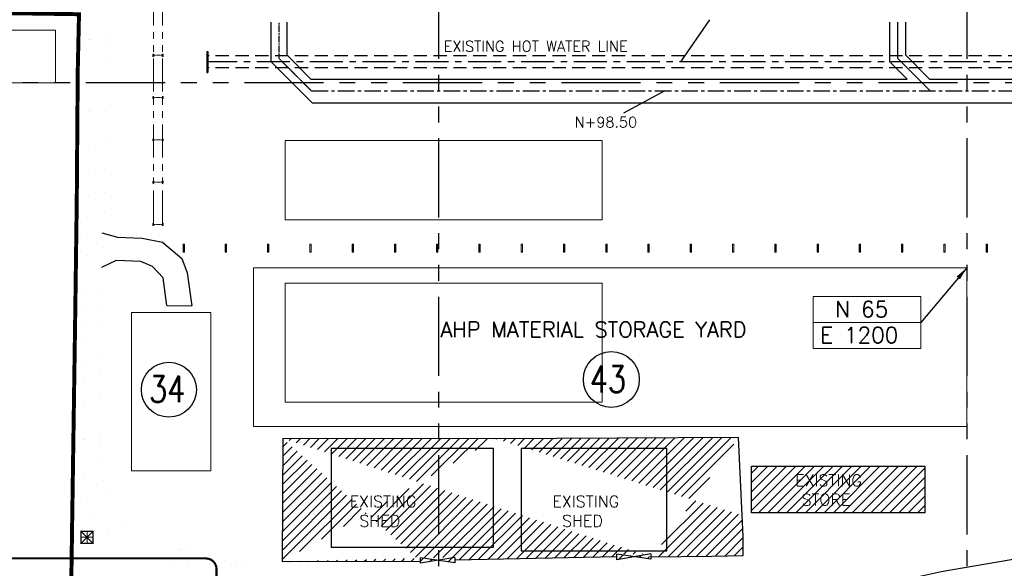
# Model space of a CAD drawing. Header units: inches. Extents: x -4968858 to -265257, y -220693 to 1871410.
# Tile 14 of 256: x -2285688 to -2099326, y 952974 to 1056826. Entities that reach past the tile are written whole.
import ezdxf
from ezdxf.lldxf.tags import DXFTag

# ---------------------------------------------------------------- set-up
doc = ezdxf.new("R2010")
doc.units = ezdxf.units.IN
doc.header["$MEASUREMENT"] = 0
for name, pattern in [('CENTER', [2, 1.25, -0.25, 0.25, -0.25]), ('CENTER2', [1.125, 0.75, -0.125, 0.125, -0.125]), ('CONTINOUS', [0]), ('HIDDEN', [0.375, 0.25, -0.125]), ('PHANTOM', [2.5, 1.25, -0.25, 0.25, -0.25, 0.25, -0.25]), ('PHANTOM2', [1.25, 0.625, -0.125, 0.125, -0.125, 0.125, -0.125])]:
    doc.linetypes.add(name, pattern=pattern)
for name, color, linetype, lineweight in [('01_ CENTER LINE', 1, 'CENTER2', 0), ('01_Dimension', 12, 'Continuous', 13), ('01_Pipe Support', 31, 'Continuous', 13), ('16. REF LINE', 251, 'PHANTOM2', 0)]:
    doc.layers.add(name, color=color, linetype=linetype, lineweight=lineweight)
for name, color, linetype in [('AREA BOUNDARY', 170, 'Continuous'), ('boundry wall', 6, 'Continuous'), ('building', 7, 'Continuous'), ('CO-ORDINATE W', 3, 'Continuous'), ('Existing Units', 253, 'Continuous'), ('Features', 8, 'Continuous'), ('GATE', 252, 'Continuous'), ('grid-20m', 53, 'Continuous'), ('text', 7, 'Continuous')]:
    doc.layers.add(name, color=color, linetype=linetype)
doc.styles.add('ROMAND', font='romans.shx', dxfattribs={"height": 250})
doc.styles.add('RS', font='romans.shx')
doc.styles.get("Standard").update_dxf_attribs({"font": 'romans.shx', "height": 1000})
tags = doc.linetypes.add('C2', pattern=[15, 10, -2, 1, -2]).pattern_tags.tags
tags[10:11] = [DXFTag(74, 4), DXFTag(75, 0), DXFTag(340, '0'), DXFTag(46, 1.0), DXFTag(50, 0.0), DXFTag(44, 0.0), DXFTag(45, 0.0)]
tags[8:9] = [DXFTag(74, 4), DXFTag(75, 0), DXFTag(340, '0'), DXFTag(46, 1.0), DXFTag(50, 0.0), DXFTag(44, 0.0), DXFTag(45, 0.0)]
tags[6:7] = [DXFTag(74, 4), DXFTag(75, 0), DXFTag(340, '0'), DXFTag(46, 1.0), DXFTag(50, 0.0), DXFTag(44, 0.0), DXFTag(45, 0.0)]
tags[4:5] = [DXFTag(74, 4), DXFTag(75, 0), DXFTag(340, '0'), DXFTag(46, 1.0), DXFTag(50, 0.0), DXFTag(44, 0.0), DXFTag(45, 0.0)]
doc.dimstyles.get("Standard").update_dxf_attribs({"dimtxt": 0.18, "dimasz": 0.18, "dimexe": 0.18, "dimexo": 0.0625, "dimgap": 0.09, "dimtad": 0, "dimtih": 1, "dimtoh": 1, "dimdec": 4, "dimzin": 0, "dimdsep": 46, "dimtxsty": 'Standard', "dimcen": 0.09, "dimadec": 0, "dimazin": 0, "dimtfac": 1, "dimtdec": 4, "dimtofl": 0, "dimtmove": 0, "dimatfit": 3, "dimfxl": 0, "dimtolj": 1, "dimtzin": 0, "dimarcsym": 0})
pattern_1 = [(45, (-3306442.1, 944843.6), (-883.8835, 883.8835), [])]

# ---------------------------------------------------------------- blocks, each defined once
blk = doc.blocks.new('A$C77A0376F')
at = {"layer": 'AREA BOUNDARY', "color": 11, "linetype": 'C2', "ltscale": 1000, "const_width": 750, "elevation": 216021}
blk.add_lwpolyline([(-269545, 101282), (-268731, 156436), (-268447, 177424), (-268257, 202370), (-268020, 213014), (-288590, 213332), (-319207, 213499), (-335265, 213718), (-335215, 249767), (-335225, 267671), (-335186, 282021), (-335120, 302061), (-334917, 327005), (-334814, 343393), (-334685, 351505), (-334639, 365851), (-334268, 372646)], dxfattribs=at)
blk = doc.blocks.new('A$C21F84872')
at = {"layer": 'CO-ORDINATE W', "color": 1, "linetype": 'CONTINOUS', "lineweight": 15}
for p, q in [((114615, 15115), (112385, 12885)), ((112385, 15115), (114615, 12885)), ((113500, 15115), (113500, 12885)), ((114615, 14000), (112385, 14000))]:
    blk.add_line(p, q, dxfattribs=at)
at = {"layer": 'CO-ORDINATE W', "color": 6, "linetype": 'CONTINOUS', "lineweight": 15, "const_width": 250}
blk.add_lwpolyline([(114615, 15115), (112385, 15115), (112385, 12885), (114615, 12885)], close=True, dxfattribs=at)
blk = doc.blocks.new('support-1')
at = {"layer": '01_Pipe Support'}
for p, q in [((-225, 25), (-250, 50)), ((-25, 25), (0, 50)), ((-225, -1425), (-250, -1450)), ((-25, -1425), (0, -1450))]:
    blk.add_line(p, q, dxfattribs=at)
for points in [[(-250, 50), (-250, -1450), (0, -1450), (0, 50), (-250, 50), (-250, 50)], [(-225, 25), (-225, -1425), (-25, -1425), (-25, 25), (-225, 25)]]:
    blk.add_lwpolyline(points, dxfattribs=at)
blk = doc.blocks.new('support-2')
at = {"layer": '01_ CENTER LINE'}
blk.add_line((1854, -200, -1), (0, -200, -1), dxfattribs=at)
at = {"layer": '01_Dimension'}
for p, q in [((104, -200, 0), (96, -200, 0)), ((1846, -200, 0), (1854, -200, 0))]:
    blk.add_line(p, q, dxfattribs=at)
at = {"layer": '01_Pipe Support', "linetype": 'CENTER2', "ltscale": 2}
for points in [[(200, -400), (200, 0), (0, 0), (0, -400)], [(1750, -400), (1750, 0), (1950, 0), (1950, -400)]]:
    blk.add_lwpolyline(points, close=True, dxfattribs=at)
at = {"layer": '01_Pipe Support'}
for points in [[(30, -350), (170, -350), (170, -348, 0.3738847), (164, -341), (116, -334, -0.3738847), (104, -320), (104, -80, -0.3738847), (116, -66), (164, -59, 0.3738847), (170, -52), (170, -50), (30, -50), (30, -52, 0.3738847), (36, -59), (84, -66, -0.3738847), (96, -80), (96, -320, -0.3738847), (84, -334), (36, -341, 0.3738847), (30, -348)], [(1920, -350), (1780, -350), (1780, -348, -0.3738847), (1786, -341), (1834, -334, 0.3738847), (1846, -320), (1846, -80, 0.3738847), (1834, -66), (1786, -59, -0.3738847), (1780, -52), (1780, -50), (1920, -50), (1920, -52, -0.3738847), (1914, -59), (1866, -66, 0.3738847), (1854, -80), (1854, -320, 0.3738847), (1866, -334), (1914, -341, -0.3738847), (1920, -348)]]:
    blk.add_lwpolyline(points, format="xyb", close=True, dxfattribs=at)
blk = doc.blocks.new('AHP BLOCK')
at = {"layer": '16. REF LINE', "ltscale": 10}
for p, q in [((-354.53, 120.48, 0), (-354.53, 172, 0)), ((-356.28, 120.48, 0), (-356.28, 169.05, 0))]:
    blk.add_line(p, q, dxfattribs=at)
at = {"layer": '01_Dimension', "xscale": 0.001, "yscale": 0.001, "zscale": 0.001}
for name, p in [('support-2', (-356.38, 152.53, 0)), ('support-2', (-356.38, 144.53, 0)), ('support-2', (-356.38, 136.53, 0)), ('support-2', (-356.38, 128.53, 0)), ('support-2', (-356.38, 120.53, 0)), ('support-1', (-350.41, 116.53)), ('support-1', (-342.41, 116.53)), ('support-1', (-334.41, 116.53)), ('support-1', (-326.41, 116.53)), ('support-1', (-318.41, 116.53)), ('support-1', (-310.41, 116.53)), ('support-1', (-302.41, 116.53)), ('support-1', (-294.41, 116.53)), ('support-1', (-286.41, 116.53)), ('support-1', (-278.41, 116.53)), ('support-1', (-270.41, 116.53)), ('support-1', (-262.41, 116.53)), ('support-1', (-254.41, 116.53)), ('support-1', (-246.41, 116.53)), ('support-1', (-238.41, 116.53)), ('support-1', (-230.41, 116.53)), ('support-1', (-222.41, 116.53)), ('support-1', (-214.41, 116.53)), ('support-1', (-206.41, 116.53)), ('support-1', (-198.41, 116.53))]:
    blk.add_blockref(name, p, dxfattribs=at)
blk = doc.blocks.new('A$C412216A9')
at = {"layer": 'Existing Units'}
blk.add_line((-251373, 157887), (-246668, 157804), dxfattribs=at)
at = {"layer": 'Existing Units', "const_width": 1}
for points in [[(-272580, 215669), (-271207, 215528), (-269968, 215267), (-268877, 214882), (-267948, 214368), (-267195, 213721), (-266632, 212935), (-266273, 212007), (-266131, 210932)], [(-262609, 213470), (-262694, 211699), (-262744, 209894), (-262795, 207991), (-262843, 205934), (-262887, 203670), (-262927, 201156), (-262962, 198406), (-262996, 195446), (-263030, 192302), (-263066, 188999), (-263106, 185565), (-263152, 182025), (-263206, 178406), (-263269, 174733), (-263340, 171030), (-263417, 167323), (-263496, 163636), (-263578, 159992), (-263658, 156417), (-263735, 152934), (-263807, 149567), (-263872, 146339), (-263924, 143262), (-263961, 140343), (-263978, 137593), (-263971, 135019), (-263934, 132632), (-263865, 130440), (-263758, 128453), (-263611, 126674), (-263426, 125092), (-263209, 123688), (-262964, 122445), (-262694, 121346), (-262405, 120373), (-262101, 119510), (-261786, 118738), (-261459, 118041), (-261094, 117405), (-260659, 116817), (-260123, 116262), (-259454, 115729), (-258621, 115203), (-257591, 114672), (-256333, 114121), (-254826, 113542), (-253096, 112941), (-251178, 112328), (-249109, 111712), (-246925, 111105), (-244661, 110516), (-242355, 109955), (-240041, 109432), (-237748, 108956), (-235469, 108525), (-233190, 108135), (-230894, 107781)], [(-266131, 210932), (-266086, 207360), (-266068, 203379), (-266073, 199086), (-266098, 194577), (-266138, 189947), (-266191, 185294), (-266253, 180713), (-266320, 176283), (-266391, 172014), (-266465, 167898), (-266539, 163927), (-266613, 160093), (-266685, 156390), (-266753, 152809), (-266817, 149343), (-266874, 145989), (-266924, 142772), (-266967, 139719), (-267003, 136859), (-267030, 134221), (-267049, 131834), (-267059, 129726), (-267060, 127926), (-267050, 126450), (-267028, 125262), (-266991, 124312), (-266936, 123552), (-266860, 122933), (-266761, 122405), (-266636, 121920), (-266482, 121429), (-266298, 120892), (-266083, 120309), (-265840, 119690), (-265570, 119045), (-265275, 118383), (-264955, 117714), (-264612, 117047), (-264249, 116393), (-263860, 115759), (-263419, 115141), (-262896, 114533), (-262260, 113931), (-261477, 113328), (-260518, 112718), (-259350, 112097), (-257943, 111457), (-256266, 110796), (-254298, 110117), (-252021, 109425), (-249413, 108726), (-246455, 108025)]]:
    blk.add_lwpolyline(points, dxfattribs=at)
at = {"layer": 'Existing Units'}
for points in [[(-263708, 171623, 0), (-260736, 170840, 0), (-256054, 170624, 0), (-252191, 169877, 0), (-248551, 166801, 0), (-247527, 164060, 0), (-246668, 157804, 0)], [(-251373, 157887, 0), (-252093, 163148, 0), (-254123, 165280, 0), (-256320, 166205, 0), (-261002, 166421, 0), (-263771, 165059, 0)], [(-147696, 100037, 0), (-123784, 101038, 0), (-113360, 105657, 0), (-104852, 107499, 0), (-85358, 110850, 0), (-79117, 112129, 0), (-61889, 112962, 0), (-19951, 113029, 0), (9683, 113559, 0), (20094, 113664, 0), (37628, 113862, 0), (43734, 115964, 0), (46478, 116563, 0), (47455, 135324, 0), (47403, 145111, 0), (47100, 147410, 0), (39253, 156515, 0)]]:
    blk.add_polyline3d(points, dxfattribs=at)

msp = doc.modelspace()

# ---------------------------------------------------------------- hatches: boundary and pattern name
at = {"layer": 'building', "ltscale": 0.15}
h = msp.add_hatch(dxfattribs=at)
h.set_pattern_fill('ANSI31', color=8, scale=10000, style=0)
h.set_pattern_definition(pattern_1)
h.paths.add_polyline_path([(-2166200.9, 955724), (-2166200.9, 954703.7)], flags=17)
h.paths.add_polyline_path([(-2203352.1, 955044.6), (-2203352.1, 954024.3)], flags=17)
edge = h.paths.add_edge_path()
edge.add_line((-2148724.1, 959012.6), (-2148955.1, 963035.6))
edge.add_line((-2148775.2, 955372.7), (-2148724.1, 959012.6))
edge.add_line((-2154672.1, 955248.6), (-2148775.2, 955372.7))
edge.add_line((-2149607.3, 977729.9), (-2195562.1, 977492.6))
edge.add_line((-2148955.1, 963035.6), (-2149607.3, 977729.9))
edge.add_line((-2166200.9, 955145.1), (-2154672.1, 955248.6))
edge.add_line((-2166200.9, 954703.7), (-2172655.9, 955626))
edge.add_line((-2166200.9, 955724), (-2172655.9, 954605.7))
edge.add_line((-2172655.9, 954605.7), (-2172655.9, 955626))
edge.add_line((-2172655.9, 955115.8), (-2203352.1, 954534.5))
edge.add_line((-2203352.1, 954024.3), (-2209807.1, 954946.6))
edge.add_line((-2209807.1, 953926.3), (-2209807.1, 954946.6))
edge.add_line((-2203352.1, 955044.6), (-2209807.1, 953926.3))
edge.add_line((-2235980.4, 954259.6), (-2209910.7, 954354.5))
edge.add_line((-2235882.1, 977550.6), (-2235980.4, 954259.6))
edge.add_line((-2195562.1, 977492.6), (-2235882.1, 977550.6))
h.paths.add_polyline_path([(-2183717.2, 960303.3), (-2169312.4, 960303.3), (-2169312.4, 967270), (-2183717.2, 967270)], flags=24)
h.paths.add_polyline_path([(-2222081.5, 960303.3), (-2207676.7, 960303.3), (-2207676.7, 967270), (-2222081.5, 967270)], flags=24)
h = msp.add_hatch(dxfattribs=at)
h.set_pattern_fill('ANSI31', color=8, scale=10000, style=0)
h.set_pattern_definition(pattern_1)
h.paths.add_polyline_path([(-2147157.3, 972301.5), (-2114386.1, 972301.5), (-2114386.1, 963482.6), (-2147157.3, 963482.6)])
h.paths.add_polyline_path([(-2137776.8, 964294.4), (-2123372, 964294.4), (-2123372, 971261.1), (-2137776.8, 971261.1)], flags=24)

# ---------------------------------------------------------------- linework, layer by layer
at = {"color": 8, "ltscale": 0.15}
for p, q in [((-2238072.1, 1048843.6), (-2238072.1, 1056346.8)), ((-2235072.1, 1050086.2), (-2235072.1, 1056346.8)), ((-2250271, 1050785.2), (-2250271, 1046855.8)), ((-2250271, 1050785.2), (-2250101.9, 1050785.2)), ((-2250101.9, 1050785.2), (-2250101.9, 1046855.8)), ((-2235072.1, 1050086.2), (-2230579.5, 1045593.6)), ((-2238072.1, 1048843.6), (-2230322.1, 1041093.6)), ((-2250271, 1046855.8), (-2250101.9, 1046855.8)), ((-2230579.5, 1045593.6), (-2117722.1, 1045593.6)), ((-2230322.1, 1041093.6), (-2048942.1, 1041093.6))]:
    msp.add_line(p, q, dxfattribs=at)
at = {"color": 8, "linetype": 'CENTER', "ltscale": 1.5}
for q in [(-2236572.1, 1056346.8), (-2230450.8, 1043343.6)]:
    msp.add_line((-2236572.1, 1049464.9), q, dxfattribs=at)
at = {"color": 8, "linetype": 'HIDDEN', "ltscale": 10000}
for p, q in [((-2051096.9, 1049968.6), (-2250101.9, 1049968.6)), ((-2051096.9, 1047718.6), (-2250101.9, 1047718.6))]:
    msp.add_line(p, q, dxfattribs=at)
at = {"color": 8, "linetype": 'CENTER', "ltscale": 5000}
msp.add_line((-2084538, 1048843.6), (-2250101.9, 1048843.6), dxfattribs=at)
at = {"color": 8, "linetype": 'CENTER', "ltscale": 2500}
msp.add_line((-2230450.8, 1043343.6), (-2048942.1, 1043343.6), dxfattribs=at)
at = {"color": 2, "linetype": 'CONTINOUS', "lineweight": 15}
msp.add_line((-2135531.6, 999535.4), (-2115123.4, 999535.4), dxfattribs=at)
at = {"color": 1, "linetype": 'CONTINOUS', "lineweight": 15}
msp.add_lwpolyline([(-2308906.5, 1044843.6), (-2278906.5, 1044843.6), (-2278906.5, 1054843.6), (-2308906.5, 1054843.6)], close=True, dxfattribs=at)
at = {"linetype": 'CONTINOUS', "lineweight": 15}
for points in [[(-2235460.1, 1033943.6), (-2175460.1, 1033943.6), (-2175460.1, 1018943.6), (-2235460.1, 1018943.6)], [(-2241442.1, 1009843.6), (-2106442.1, 1009843.6), (-2106442.1, 979843.6), (-2241442.1, 979843.6)], [(-2235460.1, 1006943.6), (-2175460.1, 1006943.6), (-2175460.1, 984443.6), (-2235460.1, 984443.6)]]:
    msp.add_lwpolyline(points, close=True, dxfattribs=at)
at = {"color": 2, "linetype": 'CONTINOUS', "lineweight": 15}
msp.add_lwpolyline([(-2135531.6, 1004456.2), (-2115123.4, 1004456.2), (-2115123.4, 994614.6), (-2135531.6, 994614.6)], close=True, dxfattribs=at)
at = {"color": 1, "linetype": 'ByBlock', "lineweight": 15, "ltscale": 10}
msp.add_lwpolyline([(-2264501.6, 1001416), (-2249501.6, 1001416), (-2249501.6, 971416), (-2264501.6, 971416)], close=True, dxfattribs=at)
at = {"lineweight": 25, "ltscale": 0.03}
for centre, radius in [((-2173709.8, 988719.3), 5289.9), ((-2257452.2, 986786.8), 5201.5)]:
    msp.add_circle(centre, radius, dxfattribs=at)
at = {"layer": 'boundry wall', "color": 253, "ltscale": 0.15}
for p, q in [((-2235882.1, 977550.6), (-2235980.4, 954259.6)), ((-2195562.1, 977492.6), (-2235882.1, 977550.6)), ((-2149607.3, 977729.9), (-2195562.1, 977492.6)), ((-2148955.1, 963035.6), (-2149607.3, 977729.9)), ((-2148724.1, 959012.6), (-2148955.1, 963035.6)), ((-2148775.2, 955372.7), (-2148724.1, 959012.6)), ((-2235980.4, 954259.6), (-2209910.7, 954354.5)), ((-2172655.9, 955115.8), (-2203352.1, 954534.5, 225)), ((-2166200.9, 955145.1), (-2154672.1, 955248.6)), ((-2154672.1, 955248.6), (-2148775.2, 955372.7))]:
    msp.add_line(p, q, dxfattribs=at)
at = {"layer": 'building', "color": 8, "ltscale": 0.15}
for p, q in [((-2120972.1, 1048843.6), (-2120972.1, 1056346.8)), ((-2119472.1, 1049464.9), (-2119472.1, 1056346.8)), ((-2117972.1, 1050086.2), (-2117972.1, 1056346.8)), ((-2119472.1, 1049464.9), (-2113350.8, 1043343.6)), ((-2117972.1, 1050086.2), (-2113479.5, 1045593.6)), ((-2120972.1, 1048843.6), (-2117722.1, 1045593.6)), ((-2113479.5, 1045593.6), (-2048942.1, 1045593.6))]:
    msp.add_line(p, q, dxfattribs=at)
at = {"layer": 'building', "color": 253, "ltscale": 0.15}
for points in [[(-2226710.5, 957005.6), (-2195987, 957005.6), (-2195987, 975681.7), (-2226710.5, 975681.7)], [(-2190770.6, 956265.6), (-2163199, 956265.6), (-2163199, 975672.9), (-2190770.6, 975672.9)], [(-2147157.3, 972301.5), (-2114386.1, 972301.5), (-2114386.1, 963482.6), (-2147157.3, 963482.6)]]:
    msp.add_lwpolyline(points, close=True, dxfattribs=at)
at = {"layer": 'Features', "color": 8, "ltscale": 0.15, "const_width": 400}
msp.add_lwpolyline([(-2361542.4, 954843.6), (-2250442.1, 954843.6, -0.41421356), (-2248442.1, 952843.6), (-2248442.1, 861843.6, 0.41421356), (-2246442.1, 859843.6), (-2104442.1, 859843.6, 0.41421356), (-2102442.1, 861843.6), (-2102442.1, 944843.6)], format="xyb", dxfattribs=at)
at = {"layer": 'GATE', "color": 253, "ltscale": 0.15}
for p, q in [((-2203352.1, 955044.6, 225), (-2209807.1, 953926.3, 225)), ((-2209807.1, 953926.3), (-2209807.1, 954946.6)), ((-2203352.1, 954024.3, 225), (-2209807.1, 954946.6, 225)), ((-2203352.1, 955044.6, 225), (-2203352.1, 954024.3, 225)), ((-2203352.1, 955044.6, 225), (-2203352.1, 954024.3, 225)), ((-2166200.9, 955724, 225), (-2172655.9, 954605.7, 225)), ((-2172655.9, 954605.7), (-2172655.9, 955626)), ((-2166200.9, 954703.7, 225), (-2172655.9, 955626, 225)), ((-2166200.9, 955724, 225), (-2166200.9, 954703.7, 225)), ((-2166200.9, 955724, 225), (-2166200.9, 954703.7, 225))]:
    msp.add_line(p, q, dxfattribs=at)
at = {"layer": 'grid-20m', "linetype": 'PHANTOM', "ltscale": 12000}
for p, q in [((-2206442.1, 1754389.9), (-2206442.1, 635870.7)), ((-2106442.1, 1754389.9), (-2106442.1, 908870.8)), ((-488163.4, 1044843.6), (-2426613.7, 1044843.6))]:
    msp.add_line(p, q, dxfattribs=at)

# ---------------------------------------------------------------- block references
at = {"color": 1, "linetype": 'CONTINOUS', "lineweight": 15, "xscale": 1000, "yscale": 1000, "zscale": 1000}
msp.add_blockref('AHP BLOCK', (-1904106.5, 897749.5), dxfattribs=at)
at = {"linetype": 'CONTINOUS', "lineweight": 15}
for name, p in [('A$C412216A9', (-2006442.1, 844843.6)), ('A$C21F84872', (-2386442.1, 944843.6)), ('A$C77A0376F', (-2006442.1, 844843.6))]:
    msp.add_blockref(name, p, dxfattribs=at)

# ---------------------------------------------------------------- texts
at = {"color": 8, "ltscale": 0.15}
for s, p in [('EXISTING HOT WATER LINE', (-2205423.6, 1050798)), ('N+98.50', (-2180660.5, 1036433.7))]:
    msp.add_text(s, height=2000, dxfattribs=at).set_placement(p)
at = {"lineweight": 25, "ltscale": 0.03, "style": 'ROMAND', "width": 0.8}
for s, p in [('43', (-2177795.6, 986277.9)), ('34', (-2261199.2, 984401.4))]:
    msp.add_text(s, height=5000, dxfattribs=at).set_placement(p)
at = {"layer": 'building', "color": 7, "style": 'ROMAND'}
msp.add_text('AHP MATERIAL STORAGE YARD', height=2907.209, dxfattribs=at).set_placement((-2206044.2, 996716))
at = {"layer": 'text', "color": 1, "ltscale": 0.15, "style": 'RS'}
for s, p in [('N 65', (-2131321.3, 1000528.9)), ('E 1200', (-2134175.5, 995608.2))]:
    msp.add_text(s, height=3000, dxfattribs=at).set_placement(p)
at = {"layer": 'text', "color": 8, "linetype": 'CONTINOUS', "lineweight": 15, "char_height": 2200, "width": 24095.238, "attachment_point": 1}
for s, insert in [('{\\W2.45238; }EXISTING \\P{\\W3.2619; }STORE', (-2142622, 970711.1, 891923.7)), ('{\\W2.45238; }EXISTING \\P{\\W3.66666; }SHED', (-2226926.7, 966720, 891923.7)), ('{\\W2.45238; }EXISTING \\P{\\W3.66666; }SHED', (-2188562.4, 966720, 891923.7))]:
    msp.add_mtext(s, dxfattribs=dict(at, insert=insert))

# ---------------------------------------------------------------- leaders
at = {"color": 8, "ltscale": 0.15}
for points in [[(-2160558.5, 1048843.6), (-2155085.4, 1056808.7)], [(-2163586.5, 1043343.6), (-2171400.4, 1039138.3)]]:
    msp.add_leader(points, dimstyle='Standard', override={"dimasz": 3, "dimzin": 1}, dxfattribs=at)
at = {"color": 2, "linetype": 'CONTINOUS', "lineweight": 15}
msp.add_leader([(-2106442, 1009843.5), (-2115123.4, 999535.4)], dimstyle='Standard', override={"dimasz": 2500}, dxfattribs=at)

doc.saveas('drawing.dxf')
